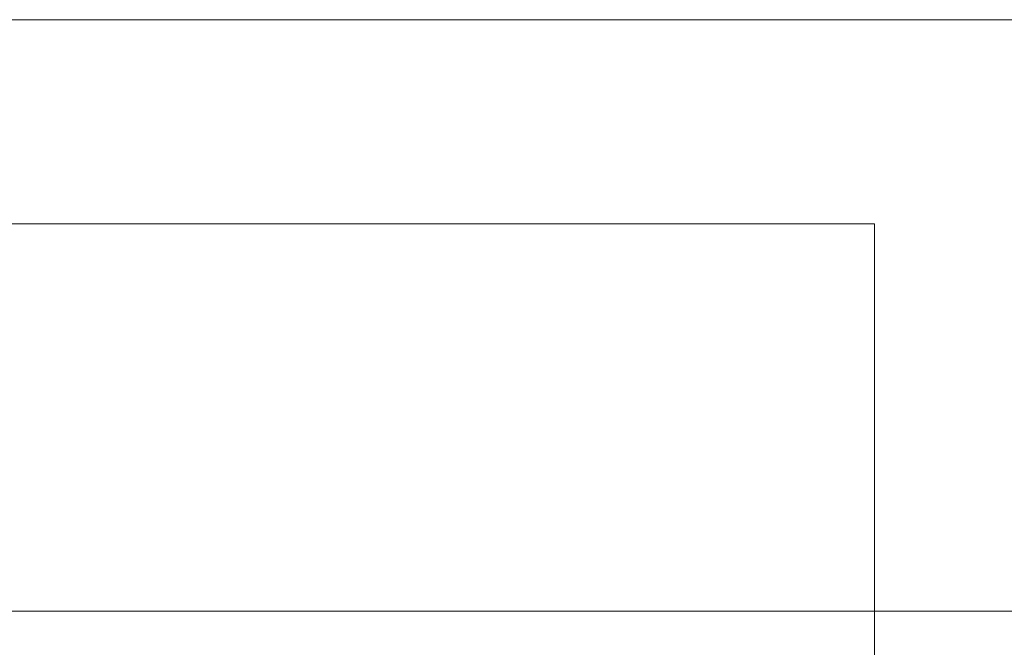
# Model space of a CAD drawing. Header units: millimetres. Extents: x -40.4 to 40.4, y -40.2 to 40.6.
# Tile 253 of 256: x -3 to 0, y -27.5 to -25.6. Entities that reach past the tile are written whole.
import ezdxf

# ---------------------------------------------------------------- set-up
doc = ezdxf.new("R2010")
doc.units = ezdxf.units.MM
doc.layers.add('E-ELEC-EQPM-OTLN', color=71, linetype='Continuous', lineweight=30)

# ---------------------------------------------------------------- blocks, each defined once
blk = doc.blocks.new('Movement detector_ Future linear_ - 2CKA006220A0214_MD-F-1_0_1-84 Movement detector-5159-Vista 3D 1')
at = {"layer": 'E-ELEC-EQPM-OTLN', "lineweight": 9}
mesh = blk.add_polyface(dxfattribs=at)
corners = [(24.7, -25.5602, 6.8503), (24.7, -25.5602), (-24.7, -25.5602), (-24.7, -25.5602, 6.8503)]
mesh.append_faces([[corners[k] for k in face] for face in [(0, 1, 2, 3)]])
mesh = blk.add_polyface(dxfattribs=at)
corners = [(-24.7018, -26.1898, 6.8503), (-24.7018, -26.1898), (-0.4, -26.1898), (-0.4, -26.1898, 6.8503)]
mesh.append_faces([[corners[k] for k in face] for face in [(0, 1, 2, 3)]])
mesh = blk.add_polyface(dxfattribs=at)
corners = [(-0.4, -26.1898, 6.8503), (-0.4, -26.1898), (-0.4, -30.0291), (-0.4, -30.0291, 6.8503)]
mesh.append_faces([[corners[k] for k in face] for face in [(0, 1, 2, 3)]])
blk = doc.blocks.new('Future linear_ 1-gang frame - 2CKA001754A4498_Cover Frame 1gang studio white-5189-Vista 3D 1')
at = {"layer": 'E-ELEC-EQPM-OTLN', "lineweight": 9}
mesh = blk.add_polyface(dxfattribs=at)
corners = [(-5, -27.3835, -8.9701), (-5, -27.3835, -7.7701), (5, -27.3835, -7.7701), (5, -27.3835, -8.9701)]
mesh.append_faces([[corners[k] for k in face] for face in [(0, 1, 2, 3)]])

msp = doc.modelspace()

# ---------------------------------------------------------------- block references
at = {"layer": 'E-ELEC-EQPM-OTLN', "lineweight": 9}
for name in ['Future linear_ 1-gang frame - 2CKA001754A4498_Cover Frame 1gang studio white-5189-Vista 3D 1', 'Movement detector_ Future linear_ - 2CKA006220A0214_MD-F-1_0_1-84 Movement detector-5159-Vista 3D 1']:
    msp.add_blockref(name, (0, 0), dxfattribs=at)

doc.saveas('drawing.dxf')
